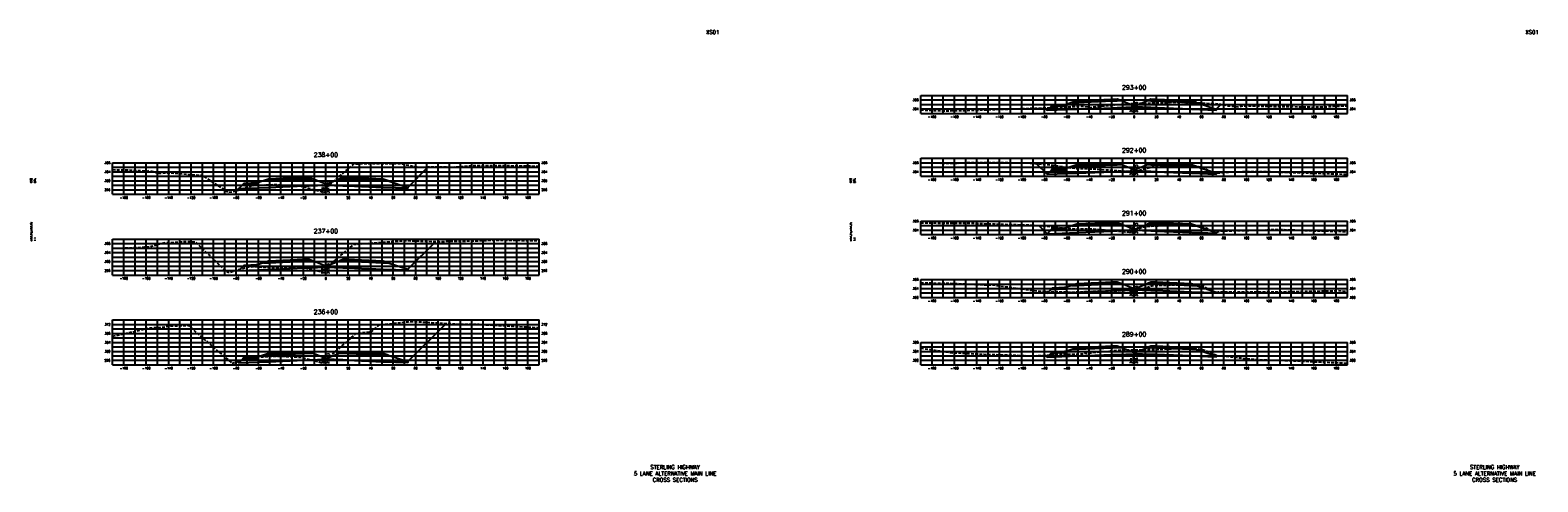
# Model space of a CAD drawing. Extents: x 37 to 10140, y -1968 to 9206.
# Tile 60 of 105: x 3687 to 5030, y 4696 to 5098. Entities that reach past the tile are written whole.
import ezdxf
from ezdxf.enums import TextEntityAlignment as Align

# ---------------------------------------------------------------- set-up
doc = ezdxf.new("R2010")
doc.units = 0
doc.header["$LTSCALE"] = 20
doc.header["$MEASUREMENT"] = 0
doc.linetypes.add('HIDDEN_050%', pattern=[0.1875, 0.125, -0.0625])
for name, color, linetype in [('S-AT-TXT175', 6, 'Continuous'), ('S-AT-TXT80', 1, 'Continuous'), ('XDATUM', 3, 'Continuous'), ('XEG', 1, 'HIDDEN_050%'), ('XFG', 2, 'Continuous'), ('XGRID', 251, 'Continuous'), ('XGRIDT', 2, 'Continuous'), ('XREF-BORDER', 7, 'Continuous')]:
    doc.layers.add(name, color=color, linetype=linetype)
doc.styles.add('L100', font='simplex.shx', dxfattribs={"height": 2})
doc.styles.add('L175', font='ROMANSM.shx', dxfattribs={"height": 3.5})
doc.styles.add('L80', font='ROMANSM.shx', dxfattribs={"height": 1.6})

# ---------------------------------------------------------------- blocks, each defined once
blk = doc.blocks.new('03025_00_att1')
at = {"layer": 'S-AT-TXT175', "style": 'L175'}
for tag, p in [('NUM', (32.402, 20.822)), ('LINE1', (30.64, 1.444)), ('LINE2', (30.64, 1.161)), ('LINE3', (30.64, 0.877))]:
    blk.add_attdef(tag, text='', height=0.175, dxfattribs=at).set_placement(p, align=Align.CENTER)
at = {"layer": 'S-AT-TXT80', "style": 'L80'}
for tag, p in [('DESIGNED', (2.094, 14.201)), ('CHECKED', (2.265, 14.201)), ('DRAFTED', (2.436, 14.201)), ('PCTB', (2.094, 11.605)), ('PSCALE', (2.265, 11.605)), ('PVIEW', (2.436, 11.605))]:
    blk.add_attdef(tag, p, '', height=0.08, rotation=90, dxfattribs=at)

msp = doc.modelspace()

# ---------------------------------------------------------------- linework, layer by layer
at = {"layer": 'XDATUM', "flags": 128}
for points in [[(4590.2, 5029), (4592.4, 5026.8), (4619, 5027.8), (4651, 5029.1), (4655, 5029.3), (4670, 5029.9), (4685, 5029.3), (4689, 5029.1), (4721, 5027.8), (4743, 5027), (4743, 5027.8), (4747.3, 5032.1)], [(3870.2, 4954.9), (3872.4, 4957.1), (3899, 4958.1), (3931, 4959.4), (3935, 4959.6), (3950, 4960.2), (3965, 4959.6), (3969, 4959.4), (4001, 4958.1), (4023, 4957.3), (4023, 4958.1), (4041.2, 4976.3)], [(4582.8, 4979.4), (4592.4, 4969.8), (4619, 4970.8), (4651, 4972.1), (4655, 4972.3), (4670, 4972.9), (4685, 4972.3), (4689, 4972.1), (4721, 4970.8), (4743, 4970), (4743, 4970.8), (4743.4, 4971.3)], [(4585.1, 4924.1), (4592.4, 4916.8), (4619, 4917.8), (4651, 4919.1), (4655, 4919.3), (4670, 4919.9), (4685, 4919.3), (4689, 4919.1), (4721, 4917.8), (4743, 4917), (4743, 4917.8), (4743, 4917.8)], [(3871.7, 4884.7), (3872.4, 4884), (3899, 4885), (3931, 4886.3), (3935, 4886.5), (3950, 4887.1), (3965, 4886.5), (3969, 4886.3), (4001, 4885), (4023, 4884.2), (4023, 4885.1), (4047.8, 4909.9)], [(4590.7, 4865.5), (4592.4, 4863.8), (4619, 4864.8), (4651, 4866.1), (4655, 4866.3), (4670, 4866.9), (4685, 4866.3), (4689, 4866.1), (4721, 4864.8), (4743, 4864), (4743, 4864.8), (4743.3, 4864.6)], [(3871.3, 4802.9), (3872.4, 4801.8), (3899, 4802.8), (3931, 4804.1), (3935, 4804.3), (3950, 4804.9), (3965, 4804.3), (3969, 4804.1), (4001, 4802.8), (4023, 4802), (4023, 4802.9), (4057.1, 4836.9)], [(4590.7, 4808.5), (4592.4, 4806.8), (4619, 4807.9), (4651, 4809.2), (4655, 4809.3), (4670, 4809.9), (4685, 4809.3), (4689, 4809.2), (4721, 4807.9), (4743, 4807), (4743, 4807.9), (4743.6, 4808.5)]]:
    msp.add_lwpolyline(points, dxfattribs=at)
at = {"layer": 'XEG', "flags": 128}
for points in [[(4480, 5027.2), (4501.9, 5026.3), (4512.2, 5026.6), (4517.2, 5026.6), (4531.6, 5027), (4570.5, 5028.4), (4584, 5028.7), (4611.7, 5029.9), (4623.1, 5030.5), (4631.3, 5029.4), (4635.3, 5030), (4639.2, 5030.3), (4650.4, 5031.2), (4652.4, 5031.6), (4662.7, 5032.6), (4663.6, 5032.7), (4664, 5032.7), (4664.4, 5032.7), (4670, 5032.9), (4680.9, 5033.2), (4687, 5033.4), (4701.6, 5033.9), (4707.9, 5034.1), (4721.2, 5033.6), (4727.4, 5033.4), (4729.8, 5033.3), (4741, 5032.8), (4743.6, 5032.7), (4746.8, 5032.2), (4751.1, 5031.6), (4753.1, 5030.9), (4763.5, 5030), (4767.9, 5030.9), (4803.8, 5030.1), (4812.1, 5030.1), (4829.4, 5029.7), (4834.4, 5029.9), (4838.7, 5029.9), (4843.6, 5030.1), (4855.8, 5030.7), (4860, 5030.8)], [(3760, 4973.9), (3773.8, 4973.7), (3790.8, 4972.7), (3792.4, 4973.1), (3801.2, 4970.8), (3810.7, 4971.1), (3837.9, 4968.9), (3839.8, 4969), (3840.4, 4968.8), (3841.5, 4968), (3862.6, 4953.9), (3863, 4953.8), (3863.4, 4953.8), (3869.6, 4954.6), (3869.7, 4954.7), (3869.9, 4954.8), (3880.4, 4958.8), (3880.7, 4958.8), (3884.7, 4959.9), (3892.5, 4960.2), (3903.4, 4960.6), (3905.5, 4960.6), (3923, 4959.5), (3924.7, 4959.5), (3928.1, 4959.2), (3928.4, 4959.1), (3944, 4954.8), (3946.2, 4954.3), (3950, 4957.5), (3953.3, 4960.3), (3975.1, 4979.2), (4012, 4979.5), (4014.9, 4979.4), (4016.4, 4979.3), (4032.1, 4976.1), (4048.2, 4976.5), (4063.6, 4976.2), (4078.9, 4977.3), (4081, 4977.7), (4110.3, 4977.5), (4130.1, 4977.3), (4135.3, 4977.1), (4140, 4977)], [(4480, 4979.9), (4488.1, 4980), (4510.8, 4979.6), (4521.9, 4980.2), (4546.8, 4980.3), (4575.3, 4979.9), (4582.9, 4979.4), (4597.9, 4977.8), (4618.6, 4974.9), (4628.7, 4974.8), (4662.6, 4972.6), (4668, 4972), (4670, 4972.5), (4673.2, 4973.2), (4684.5, 4975.8), (4686.3, 4976.3), (4687.6, 4976.5), (4698.8, 4977), (4707.6, 4977.5), (4717.8, 4977), (4727.3, 4976.7), (4729, 4976.3), (4731.5, 4975.9), (4733.6, 4974.7), (4739.7, 4971.7), (4745.1, 4971.1), (4756.5, 4972), (4788.8, 4972.4), (4798.2, 4971.7), (4817.5, 4971.2), (4842.2, 4970.4), (4860, 4969.9)], [(4480, 4926.6), (4509.5, 4926.1), (4526.7, 4926.1), (4545.4, 4925.5), (4580.1, 4924.5), (4581.3, 4924.4), (4584, 4924.2), (4615.5, 4921.3), (4633.4, 4921.2), (4661.6, 4918.6), (4665.5, 4918.4), (4670, 4919.8), (4670.4, 4919.9), (4678.8, 4923.1), (4679.8, 4923.2), (4683.8, 4923.6), (4687.6, 4923.8), (4705.3, 4924.5), (4707.8, 4924.6), (4710.5, 4924.5), (4727.7, 4923.9), (4730.6, 4923.3), (4732, 4923.1), (4735.3, 4921.5), (4742.5, 4917.6), (4746.4, 4919.3), (4784.8, 4920.1), (4793.6, 4920.7), (4796.8, 4920.7), (4803.6, 4920.5), (4832.8, 4919.4), (4846.9, 4919.2), (4860, 4918.8)], [(3760, 4903.7), (3782.8, 4904.6), (3788.4, 4905.1), (3794.7, 4905.6), (3806.8, 4909.1), (3811.9, 4908.9), (3823.7, 4909.8), (3833.6, 4909.7), (3859.5, 4884.8), (3863.1, 4882.5), (3864.9, 4882.6), (3869.4, 4884.1), (3880.4, 4887.1), (3883.8, 4887.5), (3885.3, 4887.7), (3896.2, 4886.9), (3906.2, 4886.3), (3908.7, 4886.3), (3925.1, 4887.6), (3928.2, 4887.1), (3928.7, 4887), (3931.4, 4886.4), (3946.1, 4882.7), (3949, 4885.3), (3950, 4886.1), (3974.9, 4907.4), (4017.9, 4910.5), (4021, 4910.8), (4021.5, 4910.7), (4035, 4910.3), (4046, 4909.9), (4046.7, 4909.9), (4073.6, 4910.3), (4102.9, 4911.1), (4109.2, 4911.2), (4119.4, 4911), (4140, 4910.6)], [(4480, 4873.1), (4508.2, 4872.6), (4531.5, 4871.5), (4544.1, 4871.2), (4570.1, 4867.6), (4580, 4866.2), (4584.8, 4865.7), (4615.9, 4864.8), (4638.2, 4865.8), (4658.5, 4864.5), (4667.3, 4864.6), (4670, 4865.4), (4674.9, 4867), (4684.7, 4870), (4687.3, 4870.7), (4688, 4870.8), (4691.6, 4870.9), (4707.8, 4871.4), (4724.8, 4871), (4727.4, 4870.9), (4730.6, 4870.6), (4731, 4870.5), (4732.3, 4869.9), (4732.9, 4869.5), (4742, 4864.4), (4744.8, 4864.9), (4789.7, 4865.2), (4795.5, 4865), (4798.3, 4865), (4806.5, 4865.3), (4851.7, 4866.1), (4860, 4865.5)], [(3760, 4825.6), (3766.2, 4826.6), (3792.6, 4833), (3801.6, 4833.3), (3811.7, 4834.6), (3822.7, 4835), (3827.4, 4835.2), (3841.9, 4822.5), (3866.4, 4801.4), (3871.5, 4802.9), (3882, 4806.2), (3885, 4806.7), (3886.1, 4806.9), (3893.4, 4807.2), (3906.7, 4807.8), (3919.5, 4807.2), (3926.1, 4806.8), (3928.2, 4806.5), (3929.4, 4806.4), (3942.8, 4802.8), (3947.1, 4801.7), (3950, 4804.3), (3952.8, 4806.8), (3968.3, 4820.3), (3976.9, 4827.8), (3981.6, 4828.6), (3990.8, 4829.8), (3997.6, 4835.6), (4023.1, 4838.4), (4025.8, 4838.7), (4031.9, 4838.4), (4069.6, 4836.2), (4086.3, 4836.1), (4128.6, 4833.7), (4137.3, 4833.3), (4139.6, 4833.2), (4140, 4833.2)], [(4480, 4814.9), (4482.8, 4814.5), (4506.8, 4810.9), (4536.2, 4809.4), (4563.8, 4808.6), (4578.4, 4808), (4580.4, 4808.1), (4600.9, 4809), (4624.1, 4809.8), (4625.9, 4810.2), (4626.7, 4810.3), (4647.6, 4812.3), (4656.2, 4813.2), (4670, 4813.4), (4684.3, 4813.6), (4686.3, 4813.7), (4687.5, 4813.7), (4688.6, 4813.7), (4708, 4814.5), (4709, 4814.5), (4727.3, 4814.2), (4730.9, 4813.6), (4731.8, 4813.4), (4731.9, 4813.4), (4731.9, 4813.4), (4744.2, 4808.3), (4744.6, 4808.2), (4747.2, 4808.1), (4775.8, 4805), (4794.2, 4804), (4803.1, 4804), (4830.1, 4802.8), (4856.5, 4801.6), (4860, 4801.3)]]:
    msp.add_lwpolyline(points, dxfattribs=at)
at = {"layer": 'XFG', "flags": 128}
for points in [[(4655, 5035.6), (4651, 5035.5), (4619, 5034.2), (4619, 5035.2), (4614.4, 5033.7), (4619, 5033.8), (4651, 5035.1), (4655, 5035.3), (4658, 5035.4), (4655, 5036.6), (4655, 5035.6)], [(4655, 5036.6), (4651, 5036.5), (4619, 5035.2), (4619, 5034.8), (4651, 5036.1), (4655, 5036.3), (4655, 5036.6)], [(4685, 5036.6), (4682, 5035.4), (4685, 5035.3), (4689, 5035.1), (4721, 5033.8), (4725.6, 5033.7), (4721, 5035.2), (4721, 5034.2), (4689, 5035.5), (4685, 5035.6), (4685, 5036.6)], [(4685, 5036.6), (4685, 5036.3), (4689, 5036.1), (4721, 5034.8), (4721, 5035.2), (4689, 5036.5), (4685, 5036.6)], [(4592.4, 5026.8), (4592.4, 5026.8), (4590.2, 5029)], [(4670, 5030.6), (4658, 5035.4), (4655, 5035.3), (4651, 5035.1), (4619, 5033.8), (4614.4, 5033.7), (4609, 5031.8), (4609, 5030.8), (4596, 5030.3), (4592.4, 5026.8), (4619, 5027.8), (4651, 5029.1), (4655, 5029.3), (4670, 5029.9), (4670, 5030.6)], [(4609, 5031.8), (4608, 5031.8), (4608, 5031.5), (4598, 5031.1), (4598, 5031.4), (4597, 5031.4), (4596, 5030.3), (4609, 5030.8), (4609, 5031.8)], [(4608, 5031.8), (4598, 5031.4), (4598, 5031.1), (4608, 5031.5), (4608, 5031.8)], [(4655, 5036.3), (4651, 5036.1), (4619, 5034.8), (4619, 5034.2), (4651, 5035.5), (4655, 5035.6), (4655, 5036.3)], [(4670, 5030.6), (4682, 5035.4), (4685, 5035.3), (4689, 5035.1), (4721, 5033.8), (4725.6, 5033.7), (4743, 5027.8), (4743, 5027), (4721, 5027.8), (4689, 5029.1), (4685, 5029.3), (4670, 5029.9)], [(4685, 5036.3), (4685, 5035.6), (4689, 5035.5), (4721, 5034.2), (4721, 5034.8), (4689, 5036.1), (4685, 5036.3)], [(4743, 5027.8), (4743, 5027.8), (4747.3, 5032.1)], [(4023, 4958.1), (4023, 4958.1), (4041.2, 4976.3)], [(4592.4, 4969.8), (4592.4, 4969.8), (4582.8, 4979.4)], [(4670, 4973.6), (4658, 4978.4), (4655, 4978.3), (4651, 4978.1), (4619, 4976.8), (4614.4, 4976.7), (4609, 4974.8), (4609, 4973.8), (4596, 4973.3), (4592.4, 4969.8), (4619, 4970.8), (4651, 4972.1), (4655, 4972.3), (4670, 4972.9), (4670, 4973.6)], [(4609, 4974.8), (4608, 4974.8), (4608, 4974.5), (4598, 4974.1), (4598, 4974.4), (4597, 4974.4), (4596, 4973.3), (4609, 4973.8), (4609, 4974.8)], [(4608, 4974.8), (4598, 4974.4), (4598, 4974.1), (4608, 4974.5), (4608, 4974.8)], [(4655, 4978.6), (4651, 4978.5), (4619, 4977.2), (4619, 4978.2), (4614.4, 4976.7), (4619, 4976.8), (4651, 4978.1), (4655, 4978.3), (4658, 4978.4), (4655, 4979.6), (4655, 4978.6)], [(4655, 4979.6), (4651, 4979.5), (4619, 4978.2), (4619, 4977.8), (4651, 4979.1), (4655, 4979.3), (4655, 4979.6)], [(4655, 4979.3), (4651, 4979.1), (4619, 4977.8), (4619, 4977.2), (4651, 4978.5), (4655, 4978.6), (4655, 4979.3)], [(4670, 4973.6), (4682, 4978.4), (4685, 4978.3), (4689, 4978.1), (4721, 4976.8), (4725.6, 4976.7), (4743, 4970.8), (4743, 4970), (4721, 4970.8), (4689, 4972.1), (4685, 4972.3), (4670, 4972.9)], [(4685, 4979.6), (4682, 4978.4), (4685, 4978.3), (4689, 4978.1), (4721, 4976.8), (4725.6, 4976.7), (4721, 4978.2), (4721, 4977.2), (4689, 4978.5), (4685, 4978.6), (4685, 4979.6)], [(4685, 4979.6), (4685, 4979.3), (4689, 4979.1), (4721, 4977.8), (4721, 4978.2), (4689, 4979.5), (4685, 4979.6)], [(4685, 4979.3), (4685, 4978.6), (4689, 4978.5), (4721, 4977.2), (4721, 4977.8), (4689, 4979.1), (4685, 4979.3)], [(4743, 4970.8), (4743, 4970.8), (4743.4, 4971.3)], [(3872.4, 4957.1), (3872.4, 4957.1), (3870.2, 4954.9)], [(3950, 4960.9), (3938, 4965.7), (3935, 4965.6), (3931, 4965.4), (3899, 4964.1), (3894.4, 4963.9), (3889, 4962.1), (3889, 4961.1), (3876, 4960.6), (3872.4, 4957.1), (3899, 4958.1), (3931, 4959.4), (3935, 4959.6), (3950, 4960.2), (3950, 4960.9)], [(3889, 4962.1), (3888, 4962.1), (3888, 4961.8), (3878, 4961.4), (3878, 4961.7), (3877, 4961.7), (3876, 4960.6), (3889, 4961.1), (3889, 4962.1)], [(3888, 4962.1), (3878, 4961.7), (3878, 4961.4), (3888, 4961.8), (3888, 4962.1)], [(3935, 4965.9), (3931, 4965.8), (3899, 4964.5), (3899, 4965.5), (3894.4, 4963.9), (3899, 4964.1), (3931, 4965.4), (3935, 4965.6), (3938, 4965.7), (3935, 4966.9), (3935, 4965.9)], [(3935, 4966.9), (3931, 4966.8), (3899, 4965.5), (3899, 4965.1), (3931, 4966.4), (3935, 4966.6), (3935, 4966.9)], [(3935, 4966.6), (3931, 4966.4), (3899, 4965.1), (3899, 4964.5), (3931, 4965.8), (3935, 4965.9), (3935, 4966.6)], [(3950, 4960.9), (3962, 4965.7), (3965, 4965.6), (3969, 4965.4), (4001, 4964.1), (4005.6, 4963.9), (4023, 4958.1), (4023, 4957.3), (4001, 4958.1), (3969, 4959.4), (3965, 4959.6), (3950, 4960.2)], [(3965, 4966.9), (3962, 4965.7), (3965, 4965.6), (3969, 4965.4), (4001, 4964.1), (4005.6, 4963.9), (4001, 4965.5), (4001, 4964.5), (3969, 4965.8), (3965, 4965.9), (3965, 4966.9)], [(3965, 4966.9), (3965, 4966.6), (3969, 4966.4), (4001, 4965.1), (4001, 4965.5), (3969, 4966.8), (3965, 4966.9)], [(3965, 4966.6), (3965, 4965.9), (3969, 4965.8), (4001, 4964.5), (4001, 4965.1), (3969, 4966.4), (3965, 4966.6)], [(4592.4, 4916.8), (4592.4, 4916.8), (4585.1, 4924.1)], [(4670, 4920.6), (4658, 4925.4), (4655, 4925.3), (4651, 4925.1), (4619, 4923.8), (4614.4, 4923.7), (4609, 4921.8), (4609, 4920.8), (4596, 4920.3), (4592.4, 4916.8), (4619, 4917.8), (4651, 4919.1), (4655, 4919.3), (4670, 4919.9), (4670, 4920.6)], [(4609, 4921.8), (4608, 4921.8), (4608, 4921.5), (4598, 4921.1), (4598, 4921.4), (4597, 4921.4), (4596, 4920.3), (4609, 4920.8), (4609, 4921.8)], [(4608, 4921.8), (4598, 4921.4), (4598, 4921.1), (4608, 4921.5), (4608, 4921.8)], [(4655, 4925.6), (4651, 4925.5), (4619, 4924.2), (4619, 4925.2), (4614.4, 4923.7), (4619, 4923.8), (4651, 4925.1), (4655, 4925.3), (4658, 4925.4), (4655, 4926.6), (4655, 4925.6)], [(4655, 4926.6), (4651, 4926.5), (4619, 4925.2), (4619, 4924.8), (4651, 4926.1), (4655, 4926.3), (4655, 4926.6)], [(4655, 4926.3), (4651, 4926.1), (4619, 4924.8), (4619, 4924.2), (4651, 4925.5), (4655, 4925.6), (4655, 4926.3)], [(4670, 4920.6), (4682, 4925.4), (4685, 4925.3), (4689, 4925.1), (4721, 4923.8), (4725.6, 4923.7), (4743, 4917.8), (4743, 4917), (4721, 4917.8), (4689, 4919.1), (4685, 4919.3), (4670, 4919.9)], [(4685, 4926.6), (4682, 4925.4), (4685, 4925.3), (4689, 4925.1), (4721, 4923.8), (4725.6, 4923.7), (4721, 4925.2), (4721, 4924.2), (4689, 4925.5), (4685, 4925.6), (4685, 4926.6)], [(4685, 4926.6), (4685, 4926.3), (4689, 4926.1), (4721, 4924.8), (4721, 4925.2), (4689, 4926.5), (4685, 4926.6)], [(4685, 4926.3), (4685, 4925.6), (4689, 4925.5), (4721, 4924.2), (4721, 4924.8), (4689, 4926.1), (4685, 4926.3)], [(4743, 4917.8), (4743, 4917.8), (4743, 4917.8)], [(4023, 4885.1), (4023, 4885.1), (4047.8, 4909.9)], [(3950, 4887.8), (3938, 4892.6), (3935, 4892.5), (3931, 4892.3), (3899, 4891), (3894.4, 4890.9), (3889, 4889.1), (3889, 4888.1), (3876, 4887.5), (3872.4, 4884), (3899, 4885), (3931, 4886.3), (3935, 4886.5), (3950, 4887.1), (3950, 4887.8)], [(3889, 4889.1), (3888, 4889), (3888, 4888.7), (3878, 4888.3), (3878, 4888.6), (3877, 4888.6), (3876, 4887.5), (3889, 4888.1), (3889, 4889.1)], [(3888, 4889), (3878, 4888.6), (3878, 4888.3), (3888, 4888.7), (3888, 4889)], [(3935, 4892.8), (3931, 4892.7), (3899, 4891.4), (3899, 4892.4), (3894.4, 4890.9), (3899, 4891), (3931, 4892.3), (3935, 4892.5), (3938, 4892.6), (3935, 4893.8), (3935, 4892.8)], [(3935, 4893.8), (3931, 4893.7), (3899, 4892.4), (3899, 4892), (3931, 4893.3), (3935, 4893.5), (3935, 4893.8)], [(3935, 4893.5), (3931, 4893.3), (3899, 4892), (3899, 4891.4), (3931, 4892.7), (3935, 4892.8), (3935, 4893.5)], [(3950, 4887.8), (3962, 4892.6), (3965, 4892.5), (3969, 4892.3), (4001, 4891), (4005.6, 4890.9), (4023, 4885.1), (4023, 4884.2), (4001, 4885), (3969, 4886.3), (3965, 4886.5), (3950, 4887.1)], [(3965, 4893.8), (3962, 4892.6), (3965, 4892.5), (3969, 4892.3), (4001, 4891), (4005.6, 4890.9), (4001, 4892.4), (4001, 4891.4), (3969, 4892.7), (3965, 4892.8), (3965, 4893.8)], [(3965, 4893.8), (3965, 4893.5), (3969, 4893.3), (4001, 4892), (4001, 4892.4), (3969, 4893.7), (3965, 4893.8)], [(3965, 4893.5), (3965, 4892.8), (3969, 4892.7), (4001, 4891.4), (4001, 4892), (3969, 4893.3), (3965, 4893.5)], [(3872.4, 4884), (3872.4, 4884), (3871.7, 4884.7)], [(4592.4, 4863.8), (4592.4, 4863.8), (4590.7, 4865.5)], [(4670, 4867.6), (4658, 4872.4), (4655, 4872.3), (4651, 4872.1), (4619, 4870.8), (4614.4, 4870.7), (4609, 4868.8), (4609, 4867.8), (4596, 4867.3), (4592.4, 4863.8), (4619, 4864.8), (4651, 4866.1), (4655, 4866.3), (4670, 4866.9), (4670, 4867.6)], [(4609, 4868.8), (4608, 4868.8), (4608, 4868.5), (4598, 4868.1), (4598, 4868.4), (4597, 4868.4), (4596, 4867.3), (4609, 4867.8), (4609, 4868.8)], [(4608, 4868.8), (4598, 4868.4), (4598, 4868.1), (4608, 4868.5), (4608, 4868.8)], [(4655, 4872.6), (4651, 4872.5), (4619, 4871.2), (4619, 4872.2), (4614.4, 4870.7), (4619, 4870.8), (4651, 4872.1), (4655, 4872.3), (4658, 4872.4), (4655, 4873.6), (4655, 4872.6)], [(4655, 4873.6), (4651, 4873.5), (4619, 4872.2), (4619, 4871.8), (4651, 4873.1), (4655, 4873.3), (4655, 4873.6)], [(4655, 4873.3), (4651, 4873.1), (4619, 4871.8), (4619, 4871.2), (4651, 4872.5), (4655, 4872.6), (4655, 4873.3)], [(4670, 4867.6), (4682, 4872.4), (4685, 4872.3), (4689, 4872.1), (4721, 4870.8), (4725.6, 4870.7), (4743, 4864.8), (4743, 4864), (4721, 4864.8), (4689, 4866.1), (4685, 4866.3), (4670, 4866.9)], [(4685, 4873.6), (4682, 4872.4), (4685, 4872.3), (4689, 4872.1), (4721, 4870.8), (4725.6, 4870.7), (4721, 4872.2), (4721, 4871.2), (4689, 4872.5), (4685, 4872.6), (4685, 4873.6)], [(4685, 4873.6), (4685, 4873.3), (4689, 4873.1), (4721, 4871.8), (4721, 4872.2), (4689, 4873.5), (4685, 4873.6)], [(4685, 4873.3), (4685, 4872.6), (4689, 4872.5), (4721, 4871.2), (4721, 4871.8), (4689, 4873.1), (4685, 4873.3)], [(4743, 4864.8), (4743, 4864.8), (4743.3, 4864.6)], [(4023, 4802.9), (4023, 4802.9), (4057.1, 4836.9)], [(3950, 4805.6), (3938, 4810.4), (3935, 4810.3), (3931, 4810.1), (3899, 4808.8), (3894.4, 4808.7), (3889, 4806.9), (3889, 4805.9), (3876, 4805.3), (3872.4, 4801.8), (3899, 4802.8), (3931, 4804.1), (3935, 4804.3), (3950, 4804.9), (3950, 4805.6)], [(3935, 4810.6), (3931, 4810.5), (3899, 4809.2), (3899, 4810.2), (3894.4, 4808.7), (3899, 4808.8), (3931, 4810.1), (3935, 4810.3), (3938, 4810.4), (3935, 4811.6), (3935, 4810.6)], [(3935, 4811.6), (3931, 4811.5), (3899, 4810.2), (3899, 4809.8), (3931, 4811.1), (3935, 4811.3), (3935, 4811.6)], [(3935, 4811.3), (3931, 4811.1), (3899, 4809.8), (3899, 4809.2), (3931, 4810.5), (3935, 4810.6), (3935, 4811.3)], [(3950, 4805.6), (3962, 4810.4), (3965, 4810.3), (3969, 4810.1), (4001, 4808.8), (4005.6, 4808.7), (4023, 4802.9), (4023, 4802), (4001, 4802.8), (3969, 4804.1), (3965, 4804.3), (3950, 4804.9)], [(3965, 4811.6), (3962, 4810.4), (3965, 4810.3), (3969, 4810.1), (4001, 4808.8), (4005.6, 4808.7), (4001, 4810.2), (4001, 4809.2), (3969, 4810.5), (3965, 4810.6), (3965, 4811.6)], [(3965, 4811.6), (3965, 4811.3), (3969, 4811.1), (4001, 4809.8), (4001, 4810.2), (3969, 4811.5), (3965, 4811.6)], [(3965, 4811.3), (3965, 4810.6), (3969, 4810.5), (4001, 4809.2), (4001, 4809.8), (3969, 4811.1), (3965, 4811.3)], [(4592.4, 4806.8), (4592.4, 4806.8), (4590.7, 4808.5)], [(4670, 4810.7), (4658, 4815.5), (4655, 4815.3), (4651, 4815.2), (4619, 4813.9), (4614.4, 4813.7), (4609, 4811.9), (4609, 4810.9), (4596, 4810.4), (4592.4, 4806.8), (4619, 4807.9), (4651, 4809.2), (4655, 4809.3), (4670, 4809.9), (4670, 4810.7)], [(4609, 4811.9), (4608, 4811.9), (4608, 4811.5), (4598, 4811.1), (4598, 4811.5), (4597, 4811.4), (4596, 4810.4), (4609, 4810.9), (4609, 4811.9)], [(4608, 4811.9), (4598, 4811.5), (4598, 4811.1), (4608, 4811.5), (4608, 4811.9)], [(4655, 4815.7), (4651, 4815.5), (4619, 4814.2), (4619, 4815.2), (4614.4, 4813.7), (4619, 4813.9), (4651, 4815.2), (4655, 4815.3), (4658, 4815.5), (4655, 4816.7), (4655, 4815.7)], [(4655, 4816.7), (4651, 4816.5), (4619, 4815.2), (4619, 4814.9), (4651, 4816.2), (4655, 4816.3), (4655, 4816.7)], [(4655, 4816.3), (4651, 4816.2), (4619, 4814.9), (4619, 4814.2), (4651, 4815.5), (4655, 4815.7), (4655, 4816.3)], [(4670, 4810.7), (4682, 4815.5), (4685, 4815.3), (4689, 4815.2), (4721, 4813.9), (4725.6, 4813.7), (4743, 4807.9), (4743, 4807), (4721, 4807.9), (4689, 4809.2), (4685, 4809.3), (4670, 4809.9)], [(4685, 4816.7), (4682, 4815.5), (4685, 4815.3), (4689, 4815.2), (4721, 4813.9), (4725.6, 4813.7), (4721, 4815.2), (4721, 4814.2), (4689, 4815.5), (4685, 4815.7), (4685, 4816.7)], [(4685, 4816.7), (4685, 4816.3), (4689, 4816.2), (4721, 4814.9), (4721, 4815.2), (4689, 4816.5), (4685, 4816.7)], [(4685, 4816.3), (4685, 4815.7), (4689, 4815.5), (4721, 4814.2), (4721, 4814.9), (4689, 4816.2), (4685, 4816.3)], [(4743, 4807.9), (4743, 4807.9), (4743.6, 4808.5)], [(3872.4, 4801.8), (3872.4, 4801.8), (3871.3, 4802.9)], [(3889, 4806.9), (3888, 4806.8), (3888, 4806.5), (3878, 4806.1), (3878, 4806.4), (3877, 4806.4), (3876, 4805.3), (3889, 4805.9), (3889, 4806.9)], [(3888, 4806.8), (3878, 4806.4), (3878, 4806.1), (3888, 4806.5), (3888, 4806.8)]]:
    msp.add_lwpolyline(points, dxfattribs=at)
at = {"layer": 'XGRID'}
for p, q in [((4480, 5024), (4480, 5040)), ((4480, 5040), (4860, 5040)), ((4490, 5024), (4490, 5040)), ((4500, 5024), (4500, 5040)), ((4510, 5024), (4510, 5040)), ((4520, 5024), (4520, 5040)), ((4530, 5024), (4530, 5040)), ((4540, 5024), (4540, 5040)), ((4550, 5024), (4550, 5040)), ((4560, 5024), (4560, 5040)), ((4570, 5024), (4570, 5040)), ((4580, 5024), (4580, 5040)), ((4590, 5024), (4590, 5040)), ((4600, 5024), (4600, 5040)), ((4610, 5024), (4610, 5040)), ((4620, 5024), (4620, 5040)), ((4630, 5024), (4630, 5040)), ((4640, 5024), (4640, 5040)), ((4650, 5024), (4650, 5040)), ((4660, 5024), (4660, 5040)), ((4670, 5024), (4670, 5040)), ((4680, 5024), (4680, 5040)), ((4690, 5024), (4690, 5040)), ((4700, 5024), (4700, 5040)), ((4710, 5024), (4710, 5040)), ((4720, 5024), (4720, 5040)), ((4730, 5024), (4730, 5040)), ((4740, 5024), (4740, 5040)), ((4750, 5024), (4750, 5040)), ((4760, 5024), (4760, 5040)), ((4770, 5024), (4770, 5040)), ((4780, 5024), (4780, 5040)), ((4790, 5024), (4790, 5040)), ((4800, 5024), (4800, 5040)), ((4810, 5024), (4810, 5040)), ((4820, 5024), (4820, 5040)), ((4830, 5024), (4830, 5040)), ((4840, 5024), (4840, 5040)), ((4850, 5024), (4850, 5040)), ((4860, 5024), (4860, 5040)), ((4480, 5036), (4860, 5036)), ((4480, 5032), (4860, 5032)), ((4480, 5028), (4860, 5028)), ((4480, 5024), (4860, 5024)), ((4480, 4968), (4480, 4984)), ((4480, 4984), (4860, 4984)), ((4490, 4968), (4490, 4984)), ((4500, 4968), (4500, 4984)), ((4510, 4968), (4510, 4984)), ((4520, 4968), (4520, 4984)), ((4530, 4968), (4530, 4984)), ((4540, 4968), (4540, 4984)), ((4550, 4968), (4550, 4984)), ((4560, 4968), (4560, 4984)), ((4570, 4968), (4570, 4984)), ((4580, 4968), (4580, 4984)), ((4590, 4968), (4590, 4984)), ((4600, 4968), (4600, 4984)), ((4610, 4968), (4610, 4984)), ((4620, 4968), (4620, 4984)), ((4630, 4968), (4630, 4984)), ((4640, 4968), (4640, 4984)), ((4650, 4968), (4650, 4984)), ((4660, 4968), (4660, 4984)), ((4670, 4968), (4670, 4984)), ((4680, 4968), (4680, 4984)), ((4690, 4968), (4690, 4984)), ((4700, 4968), (4700, 4984)), ((4710, 4968), (4710, 4984)), ((4720, 4968), (4720, 4984)), ((4730, 4968), (4730, 4984)), ((4740, 4968), (4740, 4984)), ((4750, 4968), (4750, 4984)), ((4760, 4968), (4760, 4984)), ((4770, 4968), (4770, 4984)), ((4780, 4968), (4780, 4984)), ((4790, 4968), (4790, 4984)), ((4800, 4968), (4800, 4984)), ((4810, 4968), (4810, 4984)), ((4820, 4968), (4820, 4984)), ((4830, 4968), (4830, 4984)), ((4840, 4968), (4840, 4984)), ((4850, 4968), (4850, 4984)), ((4860, 4968), (4860, 4984)), ((3760, 4952), (3760, 4980)), ((3760, 4980), (4140, 4980)), ((3760, 4976), (4140, 4976)), ((3760, 4972), (4140, 4972)), ((3770, 4952), (3770, 4980)), ((3780, 4952), (3780, 4980)), ((3790, 4952), (3790, 4980)), ((3800, 4952), (3800, 4980)), ((3810, 4952), (3810, 4980)), ((3820, 4952), (3820, 4980)), ((3830, 4952), (3830, 4980)), ((3840, 4952), (3840, 4980)), ((3850, 4952), (3850, 4980)), ((3860, 4952), (3860, 4980)), ((3870, 4952), (3870, 4980)), ((3880, 4952), (3880, 4980)), ((3890, 4952), (3890, 4980)), ((3900, 4952), (3900, 4980)), ((3910, 4952), (3910, 4980)), ((3920, 4952), (3920, 4980)), ((3930, 4952), (3930, 4980)), ((3940, 4952), (3940, 4980)), ((3950, 4952), (3950, 4980)), ((3960, 4952), (3960, 4980)), ((3970, 4952), (3970, 4980)), ((3980, 4952), (3980, 4980)), ((3990, 4952), (3990, 4980)), ((4000, 4952), (4000, 4980)), ((4010, 4952), (4010, 4980)), ((4020, 4952), (4020, 4980)), ((4030, 4952), (4030, 4980)), ((4040, 4952), (4040, 4980)), ((4050, 4952), (4050, 4980)), ((4060, 4952), (4060, 4980)), ((4070, 4952), (4070, 4980)), ((4080, 4952), (4080, 4980)), ((4090, 4952), (4090, 4980)), ((4100, 4952), (4100, 4980)), ((4110, 4952), (4110, 4980)), ((4120, 4952), (4120, 4980)), ((4130, 4952), (4130, 4980)), ((4140, 4952), (4140, 4980)), ((4480, 4980), (4860, 4980)), ((4480, 4976), (4860, 4976)), ((4480, 4972), (4860, 4972)), ((3760, 4968), (4140, 4968)), ((3760, 4964), (4140, 4964)), ((3760, 4960), (4140, 4960)), ((3760, 4956), (4140, 4956)), ((4480, 4968), (4860, 4968)), ((3760, 4952), (4140, 4952)), ((4480, 4916), (4480, 4928)), ((4480, 4928), (4860, 4928)), ((4480, 4924), (4860, 4924)), ((4480, 4920), (4860, 4920)), ((4480, 4916), (4860, 4916)), ((4490, 4916), (4490, 4928)), ((4500, 4916), (4500, 4928)), ((4510, 4916), (4510, 4928)), ((4520, 4916), (4520, 4928)), ((4530, 4916), (4530, 4928)), ((4540, 4916), (4540, 4928)), ((4550, 4916), (4550, 4928)), ((4560, 4916), (4560, 4928)), ((4570, 4916), (4570, 4928)), ((4580, 4916), (4580, 4928)), ((4590, 4916), (4590, 4928)), ((4600, 4916), (4600, 4928)), ((4610, 4916), (4610, 4928)), ((4620, 4916), (4620, 4928)), ((4630, 4916), (4630, 4928)), ((4640, 4916), (4640, 4928)), ((4650, 4916), (4650, 4928)), ((4660, 4916), (4660, 4928)), ((4670, 4916), (4670, 4928)), ((4680, 4916), (4680, 4928)), ((4690, 4916), (4690, 4928)), ((4700, 4916), (4700, 4928)), ((4710, 4916), (4710, 4928)), ((4720, 4916), (4720, 4928)), ((4730, 4916), (4730, 4928)), ((4740, 4916), (4740, 4928)), ((4750, 4916), (4750, 4928)), ((4760, 4916), (4760, 4928)), ((4770, 4916), (4770, 4928)), ((4780, 4916), (4780, 4928)), ((4790, 4916), (4790, 4928)), ((4800, 4916), (4800, 4928)), ((4810, 4916), (4810, 4928)), ((4820, 4916), (4820, 4928)), ((4830, 4916), (4830, 4928)), ((4840, 4916), (4840, 4928)), ((4850, 4916), (4850, 4928)), ((4860, 4916), (4860, 4928)), ((3760, 4880), (3760, 4912)), ((3760, 4912), (4140, 4912)), ((3760, 4908), (4140, 4908)), ((3760, 4904), (4140, 4904)), ((3770, 4880), (3770, 4912)), ((3780, 4880), (3780, 4912)), ((3790, 4880), (3790, 4912)), ((3800, 4880), (3800, 4912)), ((3810, 4880), (3810, 4912)), ((3820, 4880), (3820, 4912)), ((3830, 4880), (3830, 4912)), ((3840, 4880), (3840, 4912)), ((3850, 4880), (3850, 4912)), ((3860, 4880), (3860, 4912)), ((3870, 4880), (3870, 4912)), ((3880, 4880), (3880, 4912)), ((3890, 4880), (3890, 4912)), ((3900, 4880), (3900, 4912)), ((3910, 4880), (3910, 4912)), ((3920, 4880), (3920, 4912)), ((3930, 4880), (3930, 4912)), ((3940, 4880), (3940, 4912)), ((3950, 4880), (3950, 4912)), ((3960, 4880), (3960, 4912)), ((3970, 4880), (3970, 4912)), ((3980, 4880), (3980, 4912)), ((3990, 4880), (3990, 4912)), ((4000, 4880), (4000, 4912)), ((4010, 4880), (4010, 4912)), ((4020, 4880), (4020, 4912)), ((4030, 4880), (4030, 4912)), ((4040, 4880), (4040, 4912)), ((4050, 4880), (4050, 4912)), ((4060, 4880), (4060, 4912)), ((4070, 4880), (4070, 4912)), ((4080, 4880), (4080, 4912)), ((4090, 4880), (4090, 4912)), ((4100, 4880), (4100, 4912)), ((4110, 4880), (4110, 4912)), ((4120, 4880), (4120, 4912)), ((4130, 4880), (4130, 4912)), ((4140, 4880), (4140, 4912)), ((3760, 4900), (4140, 4900)), ((3760, 4896), (4140, 4896)), ((3760, 4892), (4140, 4892)), ((3760, 4888), (4140, 4888)), ((3760, 4884), (4140, 4884)), ((3760, 4880), (4140, 4880)), ((4480, 4860), (4480, 4876)), ((4480, 4876), (4860, 4876)), ((4490, 4860), (4490, 4876)), ((4500, 4860), (4500, 4876)), ((4510, 4860), (4510, 4876)), ((4520, 4860), (4520, 4876)), ((4530, 4860), (4530, 4876)), ((4540, 4860), (4540, 4876)), ((4550, 4860), (4550, 4876)), ((4560, 4860), (4560, 4876)), ((4570, 4860), (4570, 4876)), ((4580, 4860), (4580, 4876)), ((4590, 4860), (4590, 4876)), ((4600, 4860), (4600, 4876)), ((4610, 4860), (4610, 4876)), ((4620, 4860), (4620, 4876)), ((4630, 4860), (4630, 4876)), ((4640, 4860), (4640, 4876)), ((4650, 4860), (4650, 4876)), ((4660, 4860), (4660, 4876)), ((4670, 4860), (4670, 4876)), ((4680, 4860), (4680, 4876)), ((4690, 4860), (4690, 4876)), ((4700, 4860), (4700, 4876)), ((4710, 4860), (4710, 4876)), ((4720, 4860), (4720, 4876)), ((4730, 4860), (4730, 4876)), ((4740, 4860), (4740, 4876)), ((4750, 4860), (4750, 4876)), ((4760, 4860), (4760, 4876)), ((4770, 4860), (4770, 4876)), ((4780, 4860), (4780, 4876)), ((4790, 4860), (4790, 4876)), ((4800, 4860), (4800, 4876)), ((4810, 4860), (4810, 4876)), ((4820, 4860), (4820, 4876)), ((4830, 4860), (4830, 4876)), ((4840, 4860), (4840, 4876)), ((4850, 4860), (4850, 4876)), ((4860, 4860), (4860, 4876)), ((4480, 4872), (4860, 4872)), ((4480, 4868), (4860, 4868)), ((4480, 4864), (4860, 4864)), ((4480, 4860), (4860, 4860)), ((3760, 4800), (3760, 4840)), ((3760, 4840), (4140, 4840)), ((3760, 4836), (4140, 4836)), ((3770, 4800), (3770, 4840)), ((3780, 4800), (3780, 4840)), ((3790, 4800), (3790, 4840)), ((3800, 4800), (3800, 4840)), ((3810, 4800), (3810, 4840)), ((3820, 4800), (3820, 4840)), ((3830, 4800), (3830, 4840)), ((3840, 4800), (3840, 4840)), ((3850, 4800), (3850, 4840)), ((3860, 4800), (3860, 4840)), ((3870, 4800), (3870, 4840)), ((3880, 4800), (3880, 4840)), ((3890, 4800), (3890, 4840)), ((3900, 4800), (3900, 4840)), ((3910, 4800), (3910, 4840)), ((3920, 4800), (3920, 4840)), ((3930, 4800), (3930, 4840)), ((3940, 4800), (3940, 4840)), ((3950, 4800), (3950, 4840)), ((3960, 4800), (3960, 4840)), ((3970, 4800), (3970, 4840)), ((3980, 4800), (3980, 4840)), ((3990, 4800), (3990, 4840)), ((4000, 4800), (4000, 4840)), ((4010, 4800), (4010, 4840)), ((4020, 4800), (4020, 4840)), ((4030, 4800), (4030, 4840)), ((4040, 4800), (4040, 4840)), ((4050, 4800), (4050, 4840)), ((4060, 4800), (4060, 4840)), ((4070, 4800), (4070, 4840)), ((4080, 4800), (4080, 4840)), ((4090, 4800), (4090, 4840)), ((4100, 4800), (4100, 4840)), ((4110, 4800), (4110, 4840)), ((4120, 4800), (4120, 4840)), ((4130, 4800), (4130, 4840)), ((4140, 4800), (4140, 4840)), ((3760, 4832), (4140, 4832)), ((3760, 4828), (4140, 4828)), ((3760, 4824), (4140, 4824)), ((3760, 4820), (4140, 4820)), ((3760, 4816), (4140, 4816)), ((3760, 4812), (4140, 4812)), ((4480, 4800), (4480, 4820)), ((4480, 4820), (4860, 4820)), ((4480, 4816), (4860, 4816)), ((4480, 4812), (4860, 4812)), ((4490, 4800), (4490, 4820)), ((4500, 4800), (4500, 4820)), ((4510, 4800), (4510, 4820)), ((4520, 4800), (4520, 4820)), ((4530, 4800), (4530, 4820)), ((4540, 4800), (4540, 4820)), ((4550, 4800), (4550, 4820)), ((4560, 4800), (4560, 4820)), ((4570, 4800), (4570, 4820)), ((4580, 4800), (4580, 4820)), ((4590, 4800), (4590, 4820)), ((4600, 4800), (4600, 4820)), ((4610, 4800), (4610, 4820)), ((4620, 4800), (4620, 4820)), ((4630, 4800), (4630, 4820)), ((4640, 4800), (4640, 4820)), ((4650, 4800), (4650, 4820)), ((4660, 4800), (4660, 4820)), ((4670, 4800), (4670, 4820)), ((4680, 4800), (4680, 4820)), ((4690, 4800), (4690, 4820)), ((4700, 4800), (4700, 4820)), ((4710, 4800), (4710, 4820)), ((4720, 4800), (4720, 4820)), ((4730, 4800), (4730, 4820)), ((4740, 4800), (4740, 4820)), ((4750, 4800), (4750, 4820)), ((4760, 4800), (4760, 4820)), ((4770, 4800), (4770, 4820)), ((4780, 4800), (4780, 4820)), ((4790, 4800), (4790, 4820)), ((4800, 4800), (4800, 4820)), ((4810, 4800), (4810, 4820)), ((4820, 4800), (4820, 4820)), ((4830, 4800), (4830, 4820)), ((4840, 4800), (4840, 4820)), ((4850, 4800), (4850, 4820)), ((4860, 4800), (4860, 4820)), ((3760, 4808), (4140, 4808)), ((3760, 4804), (4140, 4804)), ((3760, 4800), (4140, 4800)), ((4480, 4808), (4860, 4808)), ((4480, 4804), (4860, 4804)), ((4480, 4800), (4860, 4800))]:
    msp.add_line(p, q, dxfattribs=at)

# ---------------------------------------------------------------- block references
at = {"layer": 'XREF-BORDER'}
ref = msp.add_blockref('03025_00_att1', (3646.4, 4678.2), dxfattribs=dict(at, xscale=20, yscale=20, zscale=20))
ref.add_attrib('LINE1', 'STERLING HIGHWAY', dxfattribs={"layer": 'S-AT-TXT175', "height": 3.5, "style": 'L175'}).set_placement((4261.1, 4707.1), align=Align.CENTER)
ref.add_attrib('LINE2', '5 LANE ALTERNATIVE MAIN LINE', dxfattribs={"layer": 'S-AT-TXT175', "height": 3.5, "style": 'L175'}).set_placement((4261.1, 4701.4), align=Align.CENTER)
ref.add_attrib('LINE3', 'CROSS SECTIONS', dxfattribs={"layer": 'S-AT-TXT175', "height": 3.5, "style": 'L175'}).set_placement((4261.1, 4695.8), align=Align.CENTER)
ref.add_attrib('NUM', 'XS01', dxfattribs={"layer": 'S-AT-TXT175', "height": 3.5, "style": 'L175'}).set_placement((4294.5, 5094.7), align=Align.CENTER)
ref.add_attrib('DESIGNED', 'CAB', (3688.3, 4962.2), dxfattribs={"layer": 'S-AT-TXT80', "height": 1.6, "rotation": 90, "style": 'L80'})
ref.add_attrib('CHECKED', 'DRL', (3691.7, 4962.2), dxfattribs={"layer": 'S-AT-TXT80', "height": 1.6, "rotation": 90, "style": 'L80'})
ref.add_attrib('PCTB', 'adot_hs,adot_fs', (3688.3, 4910.3), dxfattribs={"layer": 'S-AT-TXT80', "height": 1.6, "rotation": 90, "style": 'L80'})
ref.add_attrib('PSCALE', '1:1', (3691.7, 4910.3), dxfattribs={"layer": 'S-AT-TXT80', "height": 1.6, "rotation": 90, "style": 'L80'})
ref = msp.add_blockref('03025_00_att1', (4376.4, 4678.2), dxfattribs=dict(at, xscale=20, yscale=20, zscale=20))
ref.add_attrib('LINE1', 'STERLING HIGHWAY', dxfattribs={"layer": 'S-AT-TXT175', "height": 3.5, "style": 'L175'}).set_placement((4991.1, 4707.1), align=Align.CENTER)
ref.add_attrib('LINE2', '5 LANE ALTERNATIVE MAIN LINE', dxfattribs={"layer": 'S-AT-TXT175', "height": 3.5, "style": 'L175'}).set_placement((4991.1, 4701.4), align=Align.CENTER)
ref.add_attrib('LINE3', 'CROSS SECTIONS', dxfattribs={"layer": 'S-AT-TXT175', "height": 3.5, "style": 'L175'}).set_placement((4991.1, 4695.8), align=Align.CENTER)
ref.add_attrib('NUM', 'XS01', dxfattribs={"layer": 'S-AT-TXT175', "height": 3.5, "style": 'L175'}).set_placement((5024.5, 5094.7), align=Align.CENTER)
ref.add_attrib('DESIGNED', 'CAB', (4418.3, 4962.2), dxfattribs={"layer": 'S-AT-TXT80', "height": 1.6, "rotation": 90, "style": 'L80'})
ref.add_attrib('CHECKED', 'DRL', (4421.7, 4962.2), dxfattribs={"layer": 'S-AT-TXT80', "height": 1.6, "rotation": 90, "style": 'L80'})
ref.add_attrib('PCTB', 'adot_hs,adot_fs', (4418.3, 4910.3), dxfattribs={"layer": 'S-AT-TXT80', "height": 1.6, "rotation": 90, "style": 'L80'})
ref.add_attrib('PSCALE', '1:1', (4421.7, 4910.3), dxfattribs={"layer": 'S-AT-TXT80', "height": 1.6, "rotation": 90, "style": 'L80'})

# ---------------------------------------------------------------- texts
at = {"layer": 'XGRIDT', "style": 'L100'}
for s, p in [('308', (4478, 5036)), ('304', (4478, 5028)), ('308', (3758, 4980)), ('304', (3758, 4972)), ('308', (4478, 4980)), ('304', (4478, 4972)), ('300', (3758, 4964)), ('296', (3758, 4956)), ('308', (4478, 4928)), ('304', (4478, 4920)), ('308', (3758, 4908)), ('304', (3758, 4900)), ('300', (3758, 4892)), ('296', (3758, 4884)), ('308', (4478, 4876)), ('304', (4478, 4868)), ('300', (4478, 4860)), ('312', (3758, 4836)), ('308', (3758, 4828)), ('304', (3758, 4820)), ('300', (3758, 4812)), ('308', (4478, 4820)), ('304', (4478, 4812)), ('296', (3758, 4804)), ('300', (4478, 4804))]:
    msp.add_text(s, height=2, dxfattribs=at).set_placement(p, align=Align.MIDDLE_RIGHT)
for s, p in [('293+00', (4670, 5044)), ('238+00', (3950, 4984)), ('292+00', (4670, 4988)), ('291+00', (4670, 4932)), ('237+00', (3950, 4916)), ('290+00', (4670, 4880)), ('236+00', (3950, 4844)), ('289+00', (4670, 4824))]:
    msp.add_text(s, height=4, dxfattribs=at).set_placement(p, align=Align.BOTTOM_CENTER)
for s, p in [('308', (4862, 5036)), ('304', (4862, 5028)), ('308', (4142, 4980)), ('304', (4142, 4972)), ('308', (4862, 4980)), ('304', (4862, 4972)), ('300', (4142, 4964)), ('296', (4142, 4956)), ('308', (4862, 4928)), ('304', (4862, 4920)), ('308', (4142, 4908)), ('304', (4142, 4900)), ('300', (4142, 4892)), ('296', (4142, 4884)), ('308', (4862, 4876)), ('304', (4862, 4868)), ('300', (4862, 4860)), ('312', (4142, 4836)), ('308', (4142, 4828)), ('304', (4142, 4820)), ('300', (4142, 4812)), ('308', (4862, 4820)), ('304', (4862, 4812)), ('296', (4142, 4804)), ('300', (4862, 4804))]:
    msp.add_text(s, height=2, dxfattribs=at).set_placement(p, align=Align.MIDDLE_LEFT)
for s, p in [('306.4', (4669, 5025)), ('304.2', (4669, 4969)), ('296.8', (3949, 4953)), ('303.9', (4669, 4917)), ('297.1', (3949, 4881)), ('302.7', (4669, 4861)), ('296.1', (3949, 4801)), ('304.7', (4669, 4801))]:
    msp.add_text(s, height=2, rotation=90, dxfattribs=at).set_placement(p, align=Align.BOTTOM_LEFT)
for s, p in [('308.23', (4671, 5025)), ('307.73', (4671, 4969)), ('301.38', (3951, 4953)), ('307.23', (4671, 4917)), ('300.83', (3951, 4881)), ('306.73', (4671, 4861)), ('299.73', (3951, 4801)), ('306.26', (4671, 4801))]:
    msp.add_text(s, height=2, rotation=90, dxfattribs=at).set_placement(p, align=Align.TOP_LEFT)
for s, p in [('-180', (4490, 5022)), ('-160', (4510, 5022)), ('-140', (4530, 5022)), ('-120', (4550, 5022)), ('-100', (4570, 5022)), ('-80', (4590, 5022)), ('-60', (4610, 5022)), ('-40', (4630, 5022)), ('-20', (4650, 5022)), ('0', (4670, 5022)), ('20', (4690, 5022)), ('40', (4710, 5022)), ('60', (4730, 5022)), ('80', (4750, 5022)), ('100', (4770, 5022)), ('120', (4790, 5022)), ('140', (4810, 5022)), ('160', (4830, 5022)), ('180', (4850, 5022)), ('-180', (4490, 4966)), ('-160', (4510, 4966)), ('-140', (4530, 4966)), ('-120', (4550, 4966)), ('-100', (4570, 4966)), ('-80', (4590, 4966)), ('-60', (4610, 4966)), ('-40', (4630, 4966)), ('-20', (4650, 4966)), ('0', (4670, 4966)), ('20', (4690, 4966)), ('40', (4710, 4966)), ('60', (4730, 4966)), ('80', (4750, 4966)), ('100', (4770, 4966)), ('120', (4790, 4966)), ('140', (4810, 4966)), ('160', (4830, 4966)), ('180', (4850, 4966)), ('-180', (3770, 4950)), ('-160', (3790, 4950)), ('-140', (3810, 4950)), ('-120', (3830, 4950)), ('-100', (3850, 4950)), ('-80', (3870, 4950)), ('-60', (3890, 4950)), ('-40', (3910, 4950)), ('-20', (3930, 4950)), ('0', (3950, 4950)), ('20', (3970, 4950)), ('40', (3990, 4950)), ('60', (4010, 4950)), ('80', (4030, 4950)), ('100', (4050, 4950)), ('120', (4070, 4950)), ('140', (4090, 4950)), ('160', (4110, 4950)), ('180', (4130, 4950)), ('-180', (4490, 4914)), ('-160', (4510, 4914)), ('-140', (4530, 4914)), ('-120', (4550, 4914)), ('-100', (4570, 4914)), ('-80', (4590, 4914)), ('-60', (4610, 4914)), ('-40', (4630, 4914)), ('-20', (4650, 4914)), ('0', (4670, 4914)), ('20', (4690, 4914)), ('40', (4710, 4914)), ('60', (4730, 4914)), ('80', (4750, 4914)), ('100', (4770, 4914)), ('120', (4790, 4914)), ('140', (4810, 4914)), ('160', (4830, 4914)), ('180', (4850, 4914)), ('-180', (3770, 4878)), ('-160', (3790, 4878)), ('-140', (3810, 4878)), ('-120', (3830, 4878)), ('-100', (3850, 4878)), ('-80', (3870, 4878)), ('-60', (3890, 4878)), ('-40', (3910, 4878)), ('-20', (3930, 4878)), ('0', (3950, 4878)), ('20', (3970, 4878)), ('40', (3990, 4878)), ('60', (4010, 4878)), ('80', (4030, 4878)), ('100', (4050, 4878)), ('120', (4070, 4878)), ('140', (4090, 4878)), ('160', (4110, 4878)), ('180', (4130, 4878)), ('-180', (4490, 4858)), ('-160', (4510, 4858)), ('-140', (4530, 4858)), ('-120', (4550, 4858)), ('-100', (4570, 4858)), ('-80', (4590, 4858)), ('-60', (4610, 4858)), ('-40', (4630, 4858)), ('-20', (4650, 4858)), ('0', (4670, 4858)), ('20', (4690, 4858)), ('40', (4710, 4858)), ('60', (4730, 4858)), ('80', (4750, 4858)), ('100', (4770, 4858)), ('120', (4790, 4858)), ('140', (4810, 4858)), ('160', (4830, 4858)), ('180', (4850, 4858)), ('-180', (3770, 4798)), ('-160', (3790, 4798)), ('-140', (3810, 4798)), ('-120', (3830, 4798)), ('-100', (3850, 4798)), ('-80', (3870, 4798)), ('-60', (3890, 4798)), ('-40', (3910, 4798)), ('-20', (3930, 4798)), ('0', (3950, 4798)), ('20', (3970, 4798)), ('40', (3990, 4798)), ('60', (4010, 4798)), ('80', (4030, 4798)), ('100', (4050, 4798)), ('120', (4070, 4798)), ('140', (4090, 4798)), ('160', (4110, 4798)), ('180', (4130, 4798)), ('-180', (4490, 4798)), ('-160', (4510, 4798)), ('-140', (4530, 4798)), ('-120', (4550, 4798)), ('-100', (4570, 4798)), ('-80', (4590, 4798)), ('-60', (4610, 4798)), ('-40', (4630, 4798)), ('-20', (4650, 4798)), ('0', (4670, 4798)), ('20', (4690, 4798)), ('40', (4710, 4798)), ('60', (4730, 4798)), ('80', (4750, 4798)), ('100', (4770, 4798)), ('120', (4790, 4798)), ('140', (4810, 4798)), ('160', (4830, 4798)), ('180', (4850, 4798))]:
    msp.add_text(s, height=2, dxfattribs=at).set_placement(p, align=Align.TOP_CENTER)

doc.saveas('drawing.dxf')
